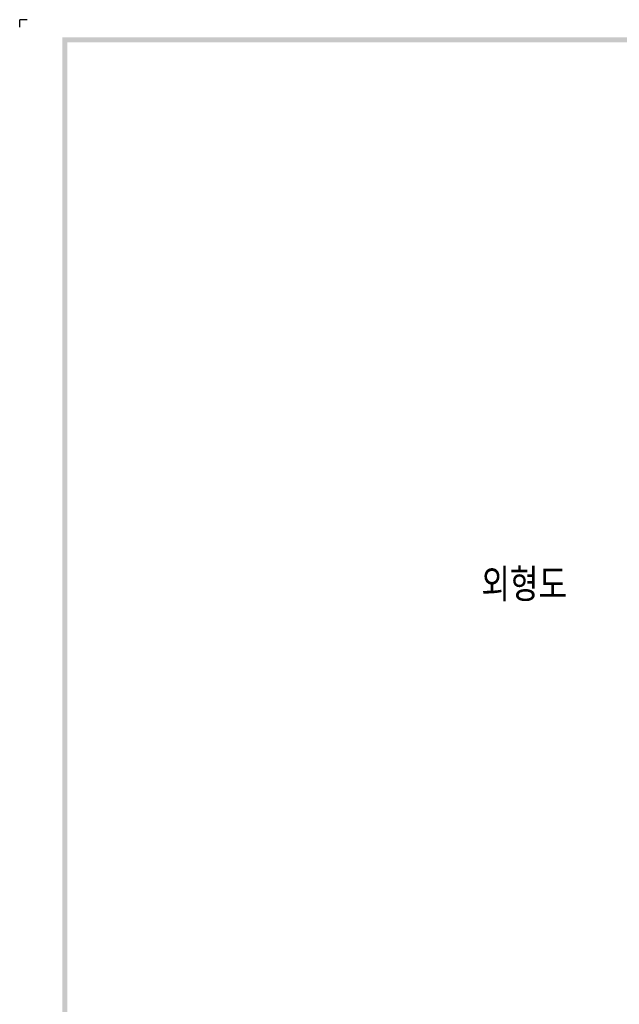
# Model space of a CAD drawing. Extents: x -444 to 2710, y -907 to 1726.
# Tile 3 of 15: x -444 to -169, y 1274 to 1726. Entities that reach past the tile are written whole.
import ezdxf

# ---------------------------------------------------------------- set-up
doc = ezdxf.new("R2010")
doc.units = 0
doc.header["$LTSCALE"] = 3
doc.header["$MEASUREMENT"] = 0
doc.layers.add('di', color=3, linetype='CONTINUOUS')
doc.layers.add('dwg', color=7, linetype='CONTINUOUS')
doc.styles.get("Standard").update_dxf_attribs({"font": 'romans.shx', "height": 4, "bigfont": 'ghs.shx'})

msp = doc.modelspace()

# ---------------------------------------------------------------- linework, layer by layer
at = {"layer": 'di'}
for p in [(-440.379, 1725.737), (-443.829, 1722.287)]:
    msp.add_line(p, (-443.829, 1725.737), dxfattribs=at)
at = {"layer": 'dwg'}
for points in [[(-424.279, 1717.687), (-421.979, 1715.387), (1452.521, 1717.687), (1450.221, 1715.387)], [(-424.279, 397.487), (-421.979, 398.637), (-424.279, 1717.687), (-421.979, 1715.387)]]:
    msp.add_trace(points, dxfattribs=at)

# ---------------------------------------------------------------- texts
at = {"layer": 'di', "insert": (-232.199, 1473.9), "char_height": 15, "width": 74.93994, "attachment_point": 1}
msp.add_mtext('{\\Fromans,hgs|c129;외형도}', dxfattribs=at)

doc.saveas('drawing.dxf')
